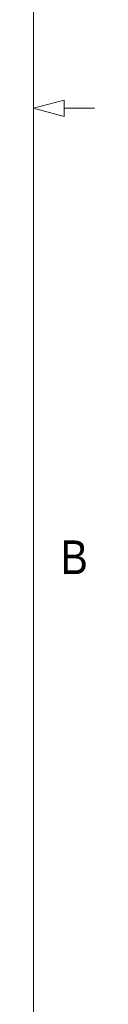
# Model space of a CAD drawing. Header units: inches. Extents: x 0.5 to 16.5, y 0.2 to 10.8.
# Tile 5 of 13: x 16.375 to 16.545, y 3.005 to 5.747. Entities that reach past the tile are written whole.
import ezdxf

# ---------------------------------------------------------------- set-up
doc = ezdxf.new("R2010")
doc.units = ezdxf.units.IN
doc.header["$MEASUREMENT"] = 0
doc.styles.add('SLDTEXTSTYLE1', font='GOTHIC.TTF', dxfattribs={"width": 0.913})

msp = doc.modelspace()

# ---------------------------------------------------------------- linework, layer by layer
at = {"color": 7, "linetype": 'Continuous', "lineweight": 0}
for p, q in [((16.375, 0.4), (16.375, 10.6)), ((16.375, 5.5), (16.46, 5.5228)), ((16.46, 5.5228), (16.46, 5.4772)), ((16.375, 5.5), (16.46, 5.4772)), ((16.46, 5.5), (16.545, 5.5))]:
    msp.add_line(p, q, dxfattribs=at)

# ---------------------------------------------------------------- texts
at = {"color": 7, "linetype": 'Continuous', "lineweight": 0, "insert": (16.4503, 4.2969), "char_height": 0.0938, "attachment_point": 1, "style": 'SLDTEXTSTYLE1'}
msp.add_mtext('B', dxfattribs=at)

doc.saveas('drawing.dxf')
